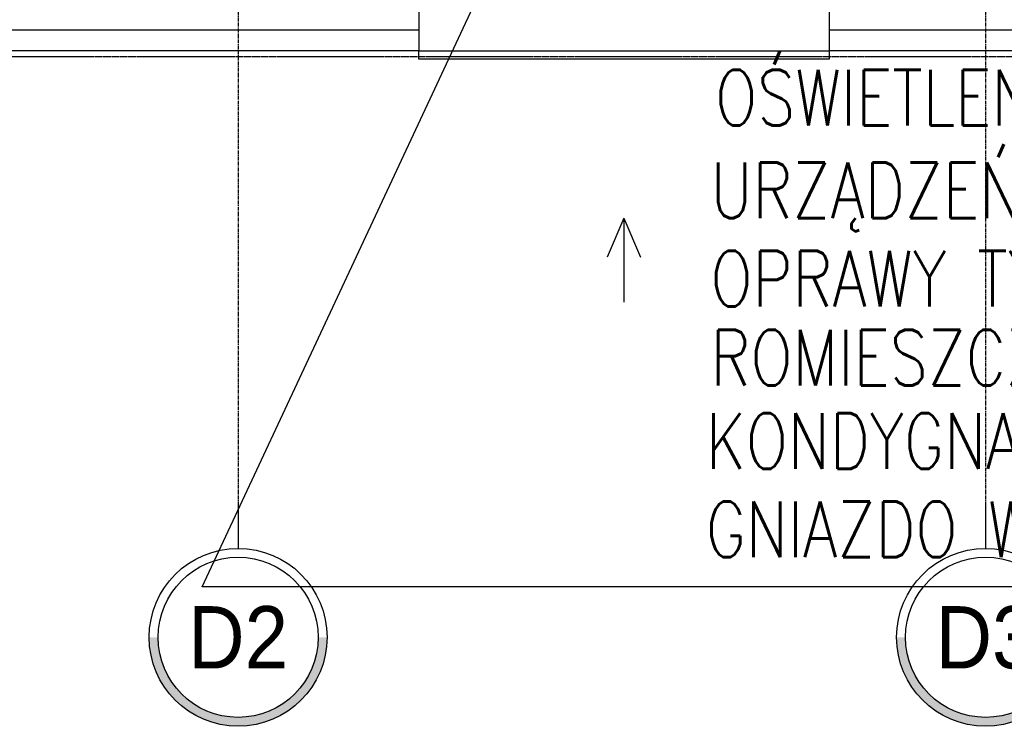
# Model space of a CAD drawing. Header units: inches. Extents: x 788 to 26783, y -4103 to 21.
# Tile 2 of 101: x 1349 to 1704, y -4103 to -3849. Entities that reach past the tile are written whole.
import ezdxf
from ezdxf.enums import TextEntityAlignment as Align

# ---------------------------------------------------------------- set-up
doc = ezdxf.new("R2010")
doc.units = ezdxf.units.IN
doc.header["$MEASUREMENT"] = 0
doc.linetypes.add('CENTER', pattern=[2, 1.25, -0.25, 0.25, -0.25])
doc.linetypes.add('DASHED', pattern=[0.75, 0.5, -0.25])
for name, color, linetype in [('E35', 6, 'Continuous'), ('Fas-metal-widok', 8, 'Continuous'), ('Ins-went', 141, 'Continuous'), ('Os-osie glowne', 1, 'CENTER'), ('Os-osie-opis', 2, 'Continuous'), ('Sc-izolacja term-styropian', 151, 'STYROPIAN-KA'), ('W-idok', 8, 'Continuous')]:
    doc.layers.add(name, color=color, linetype=linetype)
doc.styles.add('dwg_opis duży', font='ARIAL.TTF', dxfattribs={"width": 0.9})
doc.styles.add('ROMANS', font='romans', dxfattribs={"width": 0.85})
doc.linetypes.add('BATTING', pattern='A,0.0001,-0.1,[134,ltypeshp.shx,S=0.1,R=0,X=-0.1,Y=0],-0.2,[134,ltypeshp.shx,S=0.1,R=180,X=0.1,Y=0],-0.1', length=0.4001)
doc.linetypes.add('STYROPIAN-KA', pattern='A,0.0001,-0.1,[135,ltypeshp.shx,S=0.1,R=0,X=-0.1,Y=0],0,[135,ltypeshp.shx,S=0.1,R=180,X=0.1,Y=0],-0.1', length=0.2001)

# ---------------------------------------------------------------- blocks, each defined once
blk = doc.blocks.new('_opis_osi_liczbowy')
blk.add_hatch(color=256).paths.add_polyline_path([(32, 32), (32, 28.8, -1), (32, -28.8), (32, -32, 1)])
for radius in [32, 28.8]:
    blk.add_circle((32, 0), radius)
at = {"style": 'dwg_opis duży', "width": 0.9}
blk.add_attdef('AXNAMEH', text='', height=22.4, rotation=90, dxfattribs=at).set_placement((32, 0), align=Align.MIDDLE_CENTER)
blk = doc.blocks.new('_STRZAŁKA_WENT')
for q in [(-6.02, -14.01), (0, -30.24), (6.02, -14.01)]:
    blk.add_line((0, 0), q)

msp = doc.modelspace()

# ---------------------------------------------------------------- linework, layer by layer
at = {"layer": 'E35'}
for p, q in [((1415.07, -4052.74), (1595.73, -3666)), ((2167.03, -4052.74), (1415.07, -4052.74))]:
    msp.add_line(p, q, dxfattribs=at)
at = {"layer": 'Fas-metal-widok', "linetype": 'DASHED', "ltscale": 0.5}
msp.add_lwpolyline([(1225.98, -3862.03), (2109.98, -3862.03)], dxfattribs=at)
at = {"layer": 'Os-osie glowne'}
for points in [[(1427.98, -2460.03), (1427.98, -4022.92)], [(1696.98, -2460.03), (1696.98, -4022.92)]]:
    msp.add_lwpolyline(points, dxfattribs=at)
at = {"layer": 'Os-osie-opis'}
for points in [[(1427.98, -4022.92), (1427.98, -4038.92)], [(1696.98, -4022.92), (1696.98, -4038.92)]]:
    msp.add_lwpolyline(points, dxfattribs=at)
at = {"layer": 'Sc-izolacja term-styropian', "linetype": 'BATTING', "ltscale": 0.35}
for p, q in [((1492.98, -3852.53), (1336.98, -3852.53)), ((1714.48, -3852.53), (1640.69, -3852.53))]:
    msp.add_line(p, q, dxfattribs=at)
at = {"layer": 'Sc-izolacja term-styropian', "linetype": 'ByBlock'}
for p, q in [((1492.98, -3860.03), (1336.98, -3860.03)), ((1721.98, -3860.03), (1640.69, -3860.03))]:
    msp.add_line(p, q, dxfattribs=at)
for points in [[(1492.98, -3845.03), (1492.98, -3860.03)], [(1640.69, -3845.03), (1640.69, -3860.03)]]:
    msp.add_lwpolyline(points, dxfattribs=at)
at = {"layer": 'W-idok', "linetype": 'DASHED', "ltscale": 0.3}
msp.add_lwpolyline([(1492.98, -3860.03), (1640.69, -3860.03)], dxfattribs=at)
at = {"layer": 'W-idok'}
msp.add_lwpolyline([(1640.69, -3860.03), (1640.69, -3863.03), (1492.98, -3863.03), (1492.98, -3860.03)], dxfattribs=at)

# ---------------------------------------------------------------- block references
at = {"layer": 'Ins-went', "xscale": -1}
msp.add_blockref('_STRZAŁKA_WENT', (1566.83, -3920.15), dxfattribs=at)
at = {"layer": 'Os-osie-opis'}
ref = msp.add_blockref('_opis_osi_liczbowy', (1427.98, -4038.92), dxfattribs=dict(at, rotation=270))
ref.add_attrib('AXNAMEH', 'D2', dxfattribs={"layer": '0', "height": 22.4, "style": 'dwg_opis duży', "width": 0.9}).set_placement((1427.98, -4070.91), align=Align.MIDDLE_CENTER)
ref = msp.add_blockref('_opis_osi_liczbowy', (1696.98, -4038.92), dxfattribs=dict(at, rotation=270))
ref.add_attrib('AXNAMEH', 'D3', dxfattribs={"layer": '0', "height": 22.4, "style": 'dwg_opis duży', "width": 0.9}).set_placement((1696.98, -4070.91), align=Align.MIDDLE_CENTER)

# ---------------------------------------------------------------- texts
at = {"layer": 'E35', "style": 'ROMANS', "width": 0.8}
for s, p in [('OŚWIETLENIE SZYBÓW WINDOWYCH ZGODNIE Z D.T.R.', (1599.68, -3886.78)), ('URZĄDZEŃ. INSTALACJA WYKONANA PRZEWODEM YDYżo3x2,5.', (1598.01, -3920.18)), ('OPRAWY TYPU KANAŁOWEGO np. OKPZ60 60W', (1598.01, -3951.91)), ('ROMIESZCZONE NA WYSOKOŚCI STROPÓW POMIĘDZY', (1598.01, -3980.29)), ('KONDYGNACJAMI.', (1596.33, -4010.35)), ('GNIAZDO WTYKOWE UMIESZCZONE ZGODNIE Z D.T.R DŹWIGU.', (1596.33, -4042.08))]:
    msp.add_text(s, height=20, dxfattribs=at).set_placement(p)

doc.saveas('drawing.dxf')
